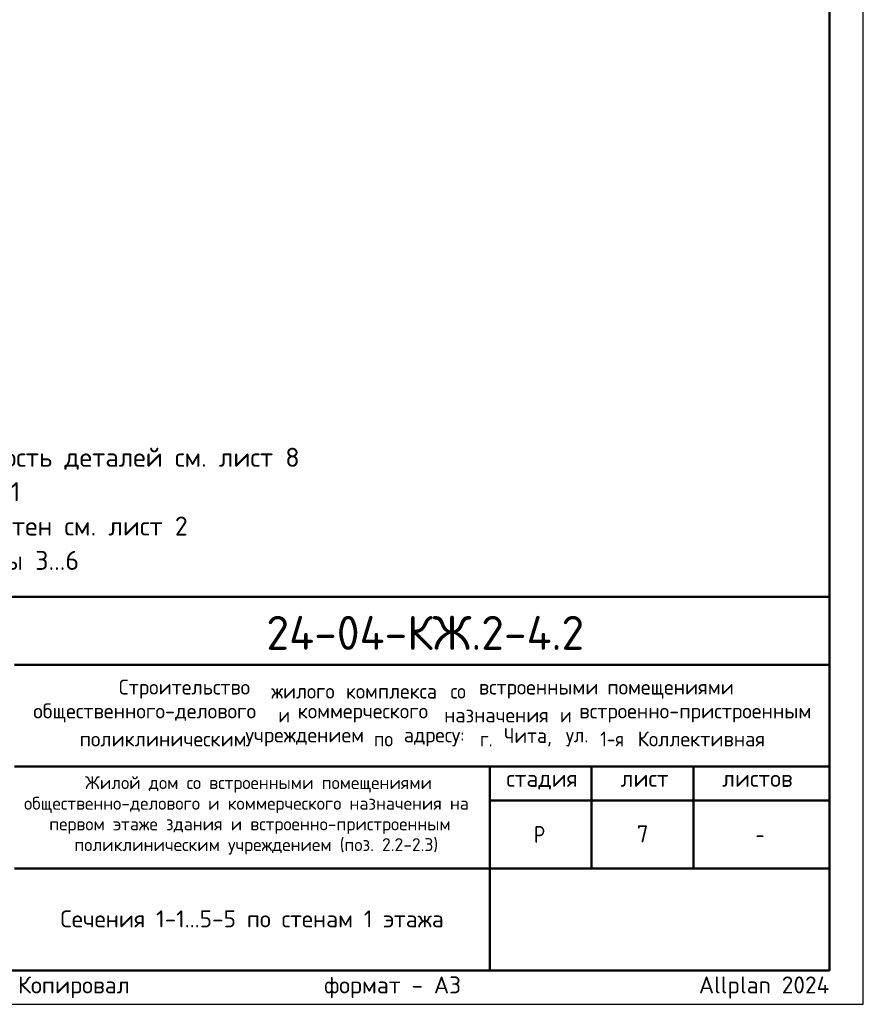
# Model space of a CAD drawing. Header units: millimetres. Extents: x 0 to 50400, y 0 to 35640.
# Tile 14 of 17: x 35493 to 50400, y 0 to 17399. Entities that reach past the tile are written whole.
import ezdxf

# ---------------------------------------------------------------- set-up
doc = ezdxf.new("R2010")
doc.units = ezdxf.units.MM
doc.layers.add('Standard', color=7, linetype='Continuous', lineweight=25)
doc.layers.add('Надписи', color=7, linetype='Continuous', lineweight=25)
doc.styles.add('ISOCPEUR', font='txt')

msp = doc.modelspace()

# ---------------------------------------------------------------- linework, layer by layer
at = {"layer": 'Standard', "color": 7, "linetype": 'Continuous', "lineweight": 50, "transparency": 33554687}
for p, q in [((27600, 7200), (49800, 7200)), ((35400, 6000), (49800, 6000)), ((35400, 4200), (49800, 4200)), ((43800, 2400), (43800, 4200)), ((45600, 2400), (45600, 4200)), ((47400, 2400), (47400, 4200)), ((43800, 3600), (49800, 3600)), ((35400, 2400), (49800, 2400)), ((43800, 600), (43800, 2400)), ((43800, 600), (43800, 2400))]:
    msp.add_line(p, q, dxfattribs=at)
at = {"layer": 'Standard', "color": 7, "linetype": 'Continuous', "lineweight": 25, "transparency": 33554687}
for p, q in [((49800, 600), (49800, 7200)), ((27600, 600), (49800, 600)), ((27600, 600), (49800, 600)), ((27600, 600), (49800, 600))]:
    msp.add_line(p, q, dxfattribs=at)
msp.add_lwpolyline([(0, 0), (50400, 0), (50400, 35640), (0, 35640), (0, 0)], close=True, dxfattribs=at)
at = {"layer": 'Standard', "color": 7, "linetype": 'Continuous', "lineweight": 13, "transparency": 33554687}
msp.add_lwpolyline([(50400, 35640), (0, 35640), (0, 0), (50400, 0), (50400, 35640)], dxfattribs=at)
at = {"layer": 'Standard', "color": 7, "linetype": 'Continuous', "lineweight": 50, "transparency": 33554687}
msp.add_lwpolyline([(2400, 35040), (49800, 35040), (49800, 600), (2400, 600), (2400, 35040)], close=True, dxfattribs=at)
at = {"layer": 'Standard', "color": 7, "linetype": 'Continuous', "lineweight": 25, "transparency": 33554687}
msp.add_lwpolyline([(49800, 7200), (27600, 7200), (27600, 600), (49800, 600), (49800, 7200)], dxfattribs=at)

# ---------------------------------------------------------------- texts
at = {"layer": 'Standard', "color": 7, "linetype": 'Continuous', "lineweight": 13, "transparency": 33554687, "insert": (27600, 9834), "char_height": 336, "width": 12891.48, "attachment_point": 1, "line_spacing_factor": 1.084337}
msp.add_mtext('\\A1;{\\fISOCPEUR|i0|b0;\\H335.999994;\\W1.000000;\\C7;1. Спецификацию элементов, ведомость деталей см. лист 8}\\P{\\fISOCPEUR|i0|b0;\\H335.999994;\\W1.000000;\\C7;Ведомость расхода стали см. лист 1.1}\\P{\\fISOCPEUR|i0|b0;\\H335.999994;\\W1.000000;\\C7;2. Опалубочный план конструкции стен см. лист 2}\\P{\\fISOCPEUR|i0|b0;\\H335.999994;\\W1.000000;\\C7;3. Сечения замаркированы см. листы 3...6}\\P', dxfattribs=at)
at = {"layer": 'Standard', "color": 7, "linetype": 'Continuous', "lineweight": 50, "transparency": 33554687, "insert": (39852, 6262), "char_height": 600, "width": 6110.08, "attachment_point": 7, "style": 'ISOCPEUR'}
msp.add_mtext('\\W0.98;24-04-КЖ.2-4.2', dxfattribs=at)
at = {"layer": 'Standard', "color": 7, "linetype": 'Continuous', "lineweight": 25, "transparency": 33554687, "style": 'ISOCPEUR'}
for s, insert, char_height, width, attachment_point in [('\\W0.98;Строительство ', (37245, 5402), 264, 2820.83, 7), ('\\W0.96;жилого ', (39937, 5402), 264, 1446.12, 7), ('\\W0.97;комплекса ', (41257, 5402), 264, 1975.29, 7), ('\\W0.90;со ', (43105, 5402), 264, 620.97, 7), ('\\W0.98;встроенными ', (43607, 5402), 264, 2398.16, 7), ('\\W0.98;помещениями', (45877, 5402), 264, 2292.21, 7), ('\\W0.99;общественного-делового ', (35733, 4980), 264, 4457.19, 7), ('\\W0.87;и ', (40063, 4980), 264, 457.48, 7), ('\\W0.98;коммерческого ', (40406, 4980), 264, 2714.91, 7), ('\\W0.97;назначения ', (42993, 4980), 264, 2173.24, 7), ('\\W0.87;и ', (45039, 4980), 264, 457.46, 7), ('\\W0.99;встроенно-пристроенным', (45382, 4980), 264, 4298.92, 7), ('\\W0.98;поликлиническим ', (36552, 4557), 264, 3058.06, 7), ('\\W0.98;учреждением ', (39482, 4557), 264, 2397.9, 7), ('\\W0.91;по ', (41752, 4557), 264, 647.69, 7), ('\\W0.96;адресу: ', (42280, 4557), 264, 1472.67, 7), ('\\W0.89;г. ', (43627, 4557), 264, 539.49, 7), ('\\W0.95;Чита, ', (44049, 4557), 264, 1221.07, 7), ('\\W0.92;ул. ', (45145, 4557), 264, 728.23, 7), ('\\W0.86;1-я ', (45752, 4557), 264, 773.52, 7), ('\\W0.98;Коллективная', (46412, 4557), 264, 2450.61, 7), ('\\W0.99;стадия    лист     листов', (44091, 3795), 300, 5247.11, 7), ('\\W0.80;Р', (44580, 2850), 300, 359.84, 7), ('\\W0.78;-', (48495, 2850), 300, 326.39, 7), ('\\A1;{\\fISOCPEUR|i0|b0;\\H300.000000;\\W1.000000;\\C7;Сечения 1-1...5-5 по стенам 1 этажа}\\P', (39600, 1660), 300, 7074.98, 2)]:
    msp.add_mtext(s, dxfattribs=dict(at, insert=insert, char_height=char_height, width=width, attachment_point=attachment_point))
at = {"layer": 'Standard', "color": 7, "linetype": 'Continuous', "lineweight": 18, "transparency": 33554687, "char_height": 228, "attachment_point": 7, "style": 'ISOCPEUR'}
for s, insert, width in [('\\W0.99;Жилой дом со встроенными помещениями', (36647, 3741), 6015.25), ('\\W0.99;общественно-делового и коммерческого назначения на', (35570, 3376), 8168.16), ('\\W0.99;первом этаже здания и встроенно-пристроенным', (36015, 3011), 7279.77), ('\\W0.99;поликлиническим учреждением (поз. 2.2-2.3)', (36459, 2646), 6390.3)]:
    msp.add_mtext(s, dxfattribs=dict(at, insert=insert, width=width))
at = {"layer": 'Standard', "color": 8, "linetype": 'Continuous', "lineweight": 13, "transparency": 33554687, "insert": (49800, 297), "char_height": 300, "width": 14099.36, "attachment_point": 6, "style": 'ISOCPEUR'}
msp.add_mtext('\\A1;{\\fISOCPEUR|i0|b0;\\H300.000000;\\W1.000000;\\C8;Копировал                  формат - А3                      Allplan 2024}\\P', dxfattribs=at)
at = {"layer": 'Надписи', "color": 7, "linetype": 'Continuous', "lineweight": 13, "transparency": 33554687, "insert": (46500, 3012), "char_height": 300, "width": 326.67, "attachment_point": 5, "style": 'ISOCPEUR'}
msp.add_mtext('\\A1;{\\fISOCPEUR|i0|b0;\\H300.000000;\\W1.000000;\\C7;7}\\P', dxfattribs=at)

doc.saveas('drawing.dxf')
